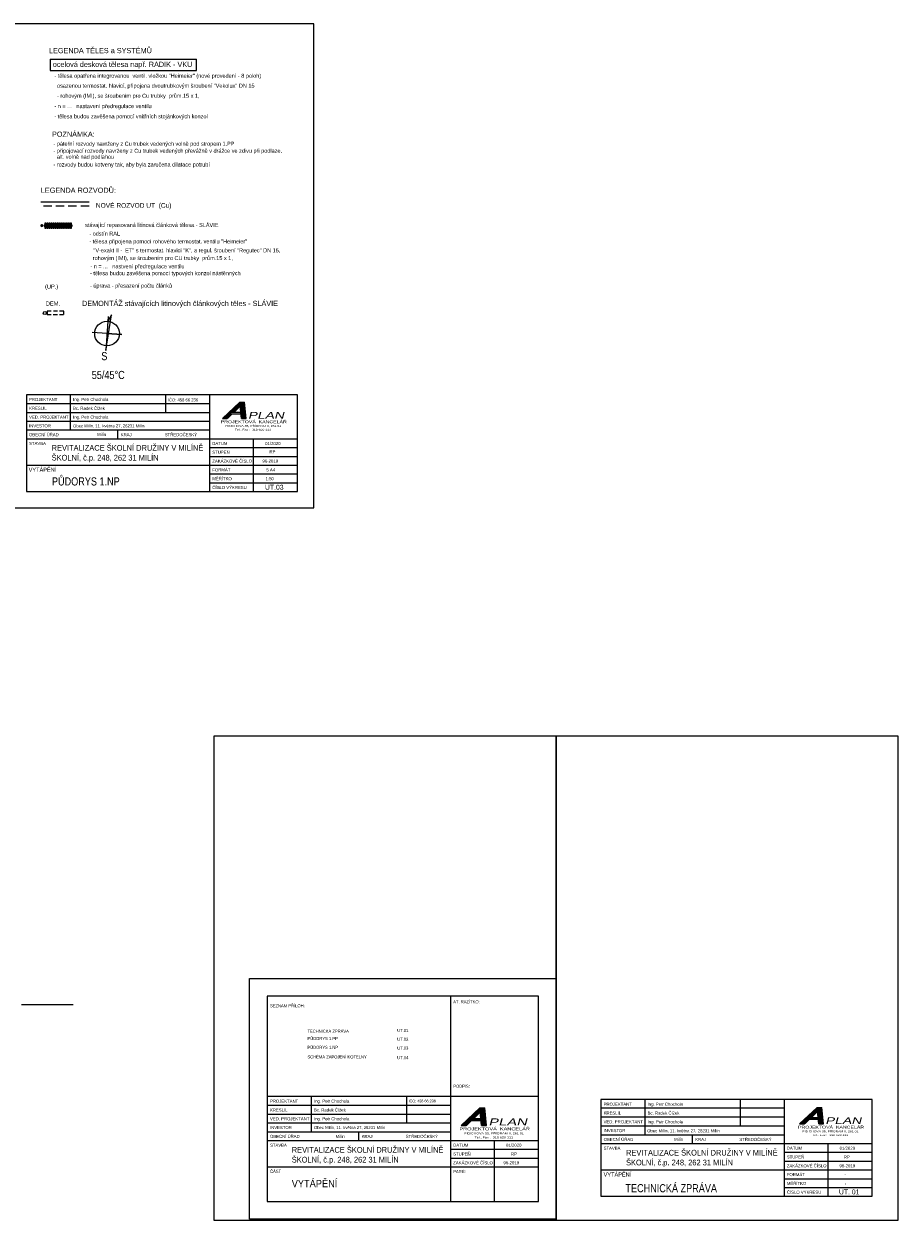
# Model space of a CAD drawing. Header units: millimetres. Extents: x 2424458 to 5109721, y -2781114 to -1335434.
# Tile 59 of 59: x 2589765 to 2616599, y -1384966 to -1348262. Entities that reach past the tile are written whole.
import ezdxf
from ezdxf.enums import TextEntityAlignment as Align

# ---------------------------------------------------------------- set-up
doc = ezdxf.new("R2010")
doc.units = ezdxf.units.MM
doc.header["$LTSCALE"] = 20
doc.header["$MEASUREMENT"] = 0
doc.linetypes.add('DASHED', pattern=[19.05, 12.7, -6.35])
doc.linetypes.add('DASHED2', pattern=[9.525, 6.35, -3.175])
for name, color, linetype, lineweight in [('Legenda', 7, 'Continuous', 18), ('Rámečky', 7, 'Continuous', 25), ('TZB TEXT', 3, 'Continuous', 18)]:
    doc.layers.add(name, color=color, linetype=linetype, lineweight=lineweight)
for name, color, linetype in [('RAZITKO', 7, 'Continuous'), ('ROZVODY', 6, 'Continuous'), ('Slabá', 7, 'Continuous'), ('TZB_TOP rozvody', 6, 'Continuous'), ('TZB_TOP tělesa', 6, 'Continuous'), ('UT', 6, 'Continuous')]:
    doc.layers.add(name, color=color, linetype=linetype)
doc.styles.add('ARIEL', font='ARIAL.TTF')
doc.styles.add('ARIEL1', font='ARIAL.TTF')
doc.styles.add('ROMAN', font='ic-romans.shx')
doc.styles.add('ROMANS', font='ic-romans.shx', dxfattribs={"width": 0.8})

# ---------------------------------------------------------------- blocks, each defined once
blk = doc.blocks.new('*U726', base_point=(52500, 0))
at = {"layer": 'Rámečky', "linetype": 'Continuous'}
for p, q in [((52500, 14850), (0, 14850)), ((0, 14850), (0, 0)), ((10500, 14850), (10500, 14600)), ((21000, 14850), (21000, 14600)), ((31500, 14850), (31500, 14600)), ((42000, 14850), (42000, 14600)), ((52500, 0), (52500, 14850)), ((0, 0), (52500, 0)), ((10500, 0), (10500, 250)), ((21000, 0), (21000, 250)), ((31500, 0), (31500, 250)), ((42000, 0), (42000, 250))]:
    blk.add_line(p, q, dxfattribs=at)

msp = doc.modelspace()

# ---------------------------------------------------------------- hatches: boundary and pattern name
h = msp.add_hatch()
h.set_pattern_fill('ANSI31,_O', color=2, scale=0.253125, angle=135)
h.set_pattern_definition([(180, (2558634.4218, -1333024.5169), (8e-15, -0.803671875), [])])
h.paths.add_polyline_path([(2613577.8, -1382017), (2613720.9, -1382017), (2613874.1, -1381871.3), (2613787.3, -1381871.3), (2613844.8, -1381816.7), (2613931.5, -1381816.7), (2614123, -1381634.6), (2614110.2, -1381510.7)])
h = msp.add_hatch()
h.set_pattern_fill('ANSI31,_O', color=8, scale=3.796875, angle=231)
h.set_pattern_definition([(276, (2558634.422, -1333024.517), (11.9890391, 1.2600988), [])])
h.paths.add_polyline_path([(2614162.6, -1382017), (2614305.6, -1382017), (2614253.2, -1381510.7), (2614110.2, -1381510.7)])
h = msp.add_hatch()
h.set_pattern_fill('ANSI31,_O', color=2, scale=0.27, angle=135)
h.set_pattern_definition([(180, (2544582.3658, -1329804.5821), (-1e-16, -0.85725), [])])
h.paths.add_polyline_path([(2603188.7, -1382063.2), (2603341.3, -1382063.2), (2603504.7, -1381907.8), (2603412.1, -1381907.8), (2603473.4, -1381849.5), (2603565.9, -1381849.5), (2603770.2, -1381655.3), (2603756.5, -1381523.2)])
h = msp.add_hatch()
h.set_pattern_fill('ANSI31,_O', color=8, scale=2.7, angle=135)
h.set_pattern_definition([(180, (2544582.366, -1329804.582), (-2e-15, -8.5725), [])])
h.paths.add_polyline_path([(2603473.4, -1381849.5), (2603412.1, -1381907.8), (2603796.3, -1381907.8), (2603790.3, -1381849.5)])
h = msp.add_hatch()
h.set_pattern_fill('ANSI31,_O', color=8, scale=4.05, angle=231)
h.set_pattern_definition([(276, (2544582.366, -1329804.582), (12.7883084, 1.3441054), [])])
h.paths.add_polyline_path([(2603812.4, -1382063.2), (2603964.9, -1382063.2), (2603909.1, -1381523.2), (2603756.5, -1381523.2)])
h = msp.add_hatch()
h.set_pattern_fill('ANSI31,_O', color=8, scale=2.53125, angle=135)
h.set_pattern_definition([(180, (2558634.422, -1333024.517), (8e-14, -8.03671875), [])])
h.paths.add_polyline_path([(2613844.8, -1381816.7), (2613787.3, -1381871.3), (2614147.5, -1381871.3), (2614141.8, -1381816.7)])
at = {"layer": 'Legenda', "lineweight": 25}
h = msp.add_hatch(dxfattribs=at)
h.set_pattern_fill('ANSI31,_O', color=2, scale=0.253125, angle=135)
h.set_pattern_definition([(180, (2540913.6686, -1311380.7567), (8e-15, -0.803671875), [])])
h.paths.add_polyline_path([(2595857.1, -1360373.3), (2596000.1, -1360373.3), (2596153.3, -1360227.5), (2596066.6, -1360227.5), (2596124, -1360172.9), (2596210.8, -1360172.9), (2596402.2, -1359990.8), (2596389.4, -1359866.9)])
h = msp.add_hatch(dxfattribs=at)
h.set_pattern_fill('ANSI31,_O', color=8, scale=3.796875, angle=231)
h.set_pattern_definition([(276, (2540913.669, -1311380.757), (11.9890391, 1.2600988), [])])
h.paths.add_polyline_path([(2596441.8, -1360373.3), (2596584.8, -1360373.3), (2596532.4, -1359866.9), (2596389.4, -1359866.9)])
at = {"layer": 'UT'}
msp.add_hatch(color=3, dxfattribs=at).paths.add_polyline_path([(2590316.6, -1354500, 1), (2590316.6, -1354400, 1)])

# ---------------------------------------------------------------- linework, layer by layer
at = {"color": 2}
for p, q in [((2613577.8, -1382017), (2614110.2, -1381510.7)), ((2614162.6, -1382017), (2614110.2, -1381510.7)), ((2614110.2, -1381510.7), (2614253.2, -1381510.7)), ((2614305.6, -1382017), (2614253.2, -1381510.7)), ((2603188.7, -1382063.2), (2603756.5, -1381523.2)), ((2603412.1, -1381907.8), (2603473.4, -1381849.5)), ((2603473.4, -1381849.5), (2603790.3, -1381849.5)), ((2603565.9, -1381849.5), (2603770.2, -1381655.3)), ((2603812.4, -1382063.2), (2603756.5, -1381523.2)), ((2603756.5, -1381523.2), (2603909.1, -1381523.2)), ((2603964.9, -1382063.2), (2603909.1, -1381523.2)), ((2613720.9, -1382017), (2613874.1, -1381871.3)), ((2613787.3, -1381871.3), (2613844.8, -1381816.7)), ((2613787.3, -1381871.3), (2614147.5, -1381871.3)), ((2613844.8, -1381816.7), (2614141.8, -1381816.7)), ((2613931.5, -1381816.7), (2614123, -1381634.6)), ((2603188.7, -1382063.2), (2603341.3, -1382063.2)), ((2603341.3, -1382063.2), (2603504.7, -1381907.8)), ((2603412.1, -1381907.8), (2603796.3, -1381907.8)), ((2603812.4, -1382063.2), (2603964.9, -1382063.2)), ((2613577.8, -1382017), (2613720.9, -1382017)), ((2614162.6, -1382017), (2614305.6, -1382017))]:
    msp.add_line(p, q, dxfattribs=at)
at = {"layer": 'Legenda', "color": 110, "linetype": 'Continuous', "lineweight": 25, "ltscale": 20}
for p, q in [((2592276, -1358284), (2592451.6, -1357188.2)), ((2592347.9, -1357242.5), (2592276, -1358284)), ((2592451.6, -1357188.2), (2592337.9, -1357386.9)), ((2592767.8, -1357794.7), (2591864.1, -1357732.3)), ((2592311.9, -1357763.2), (2592767.8, -1357794.7)), ((2598164.3, -1359642.5), (2589839.3, -1359642.5)), ((2589839.3, -1359642.5), (2589839.3, -1362612.5)), ((2589839.3, -1361802.5), (2595464.3, -1361802.5)), ((2589839.3, -1362612.5), (2598164.3, -1362612.5))]:
    msp.add_line(p, q, dxfattribs=at)
at = {"layer": 'Legenda', "color": 2, "linetype": 'Continuous', "lineweight": 25}
for p, q in [((2591189.3, -1359642.5), (2591189.3, -1360722.5)), ((2594114.3, -1359642.5), (2594114.3, -1360182.5)), ((2594114.3, -1359912.5), (2594114.3, -1360182.5)), ((2592651.8, -1360992.5), (2592651.8, -1360722.5)), ((2595464.3, -1361262.5), (2598164.3, -1361262.5)), ((2596814.3, -1362612.5), (2596814.3, -1360992.5)), ((2595464.3, -1361532.5), (2598164.3, -1361532.5)), ((2595464.3, -1361802.5), (2598164.3, -1361802.5)), ((2595464.3, -1362072.5), (2598164.3, -1362072.5)), ((2595464.3, -1362342.5), (2598164.3, -1362342.5))]:
    msp.add_line(p, q, dxfattribs=at)
at = {"layer": 'Legenda', "color": 110, "linetype": 'Continuous', "lineweight": 25}
for p, q in [((2595464.3, -1359642.5), (2595464.3, -1362612.5)), ((2598164.3, -1362612.5), (2598164.3, -1359642.5)), ((2598164.3, -1362612.5), (2598164.3, -1359642.5)), ((2598164.3, -1362443.7), (2598164.3, -1359912.5)), ((2595464.3, -1360992.5), (2598164.3, -1360992.5))]:
    msp.add_line(p, q, dxfattribs=at)
at = {"layer": 'Legenda', "color": 2, "linetype": 'Continuous', "lineweight": 25, "ltscale": 20}
for p, q in [((2589839.3, -1359912.5), (2595464.3, -1359912.5)), ((2589839.3, -1360182.5), (2595464.3, -1360182.5)), ((2589839.3, -1360722.5), (2595464.3, -1360722.5)), ((2589839.3, -1360992.5), (2595464.3, -1360992.5))]:
    msp.add_line(p, q, dxfattribs=at)
at = {"layer": 'Legenda', "color": 2, "lineweight": 25}
for p, q in [((2595857.1, -1360373.3), (2596389.4, -1359866.9)), ((2596066.6, -1360227.5), (2596124, -1360172.9)), ((2596124, -1360172.9), (2596421.1, -1360172.9)), ((2596210.8, -1360172.9), (2596402.2, -1359990.8)), ((2596441.8, -1360373.3), (2596389.4, -1359866.9)), ((2596389.4, -1359866.9), (2596532.4, -1359866.9)), ((2596584.8, -1360373.3), (2596532.4, -1359866.9)), ((2595857.1, -1360373.3), (2596000.1, -1360373.3)), ((2596000.1, -1360373.3), (2596153.3, -1360227.5)), ((2596066.6, -1360227.5), (2596426.7, -1360227.5)), ((2596441.8, -1360373.3), (2596584.8, -1360373.3))]:
    msp.add_line(p, q, dxfattribs=at)
at = {"layer": 'Legenda', "color": 110, "linetype": 'Continuous', "lineweight": 25, "ltscale": 20}
msp.add_circle((2592316, -1357763.5), 378.4, dxfattribs=at)
at = {"layer": 'RAZITKO', "color": 2, "linetype": 'Continuous'}
for p, q in [((2591189.3, -1359642.5), (2591189.3, -1360722.5)), ((2598584.2, -1381173.2), (2598584.2, -1382253.2)), ((2601509.2, -1381173.2), (2601509.2, -1381713.2)), ((2608825.2, -1381266.5), (2608825.2, -1382346.5)), ((2611750.2, -1381266.5), (2611750.2, -1382076.5)), ((2601509.2, -1381713.2), (2601509.2, -1381983.2)), ((2613100.2, -1381536.5), (2607475.2, -1381536.5)), ((2613100.2, -1381806.5), (2607475.2, -1381806.5)), ((2600046.7, -1382523.2), (2600046.7, -1382253.2)), ((2604209.2, -1384393.4), (2604209.2, -1382523.2)), ((2610287.7, -1382616.5), (2610287.7, -1382346.5)), ((2602859.1, -1382793.2), (2605559.2, -1382793.2)), ((2613100.2, -1382886.5), (2615800.2, -1382886.5)), ((2614450.2, -1384236.5), (2614450.2, -1382616.5)), ((2602859.1, -1383063.2), (2605559.2, -1383063.2)), ((2602859.1, -1383333.2), (2605559.2, -1383333.2)), ((2613100.2, -1383156.5), (2615800.2, -1383156.5)), ((2613100.2, -1383426.5), (2615800.2, -1383426.5)), ((2613100.2, -1383696.5), (2615800.2, -1383696.5)), ((2613100.2, -1383966.5), (2615800.2, -1383966.5))]:
    msp.add_line(p, q, dxfattribs=at)
at = {"layer": 'RAZITKO', "color": 2, "linetype": 'Continuous', "ltscale": 20}
for p, q in [((2589839.3, -1359912.5), (2595464.3, -1359912.5)), ((2589839.3, -1360182.5), (2595464.3, -1360182.5)), ((2589839.3, -1360452.5), (2595464.3, -1360452.5)), ((2597234.1, -1381443.2), (2602859.1, -1381443.2)), ((2597234.1, -1381713.2), (2602859.1, -1381713.2)), ((2597234.1, -1381983.2), (2602859.1, -1381983.2)), ((2607475.2, -1382076.5), (2613100.2, -1382076.5)), ((2597234.1, -1382253.2), (2602859.1, -1382253.2)), ((2597234.1, -1382523.2), (2602859.1, -1382523.2)), ((2607475.2, -1382346.5), (2613100.2, -1382346.5)), ((2607475.2, -1383426.5), (2613100.2, -1383426.5))]:
    msp.add_line(p, q, dxfattribs=at)
at = {"layer": 'RAZITKO', "color": 110, "linetype": 'Continuous', "ltscale": 20}
for p, q in [((2605559.2, -1378097), (2597234.1, -1378097)), ((2597234.1, -1378097), (2597234.1, -1381215.5)), ((2605559.2, -1381173.2), (2597234.1, -1381173.2)), ((2597234.1, -1381173.2), (2597234.1, -1384393.4)), ((2607475.2, -1381266.5), (2607475.2, -1384236.5)), ((2615800.2, -1381266.5), (2607475.2, -1381266.5)), ((2607475.2, -1382616.5), (2613100.2, -1382616.5)), ((2597234.1, -1383333.2), (2602859.1, -1383333.2)), ((2597234.1, -1384393.4), (2605559.2, -1384393.4)), ((2607475.2, -1384236.5), (2615800.2, -1384236.5))]:
    msp.add_line(p, q, dxfattribs=at)
at = {"layer": 'RAZITKO', "color": 110, "linetype": 'Continuous'}
for p, q in [((2602859.1, -1378097), (2602859.1, -1381215.5)), ((2605559.2, -1381215.5), (2605559.2, -1378097)), ((2602859.1, -1381173.2), (2602859.1, -1384393.4)), ((2605559.2, -1384393.4), (2605559.2, -1381173.2)), ((2613100.2, -1381266.5), (2613100.2, -1384236.5)), ((2615800.2, -1384236.5), (2615800.2, -1381266.5)), ((2615800.2, -1384067.7), (2615800.2, -1381536.5)), ((2602859.1, -1382523.2), (2605559.2, -1382523.2)), ((2613100.2, -1382616.5), (2615800.2, -1382616.5))]:
    msp.add_line(p, q, dxfattribs=at)
at = {"layer": 'ROZVODY', "color": 2, "linetype": 'Continuous'}
msp.add_circle((2590407.8, -1357132.9), 49.3, dxfattribs=at)
at = {"layer": 'Slabá'}
for points in [[(2595599, -1384965.8), (2606099, -1384965.8), (2606099, -1370115.8), (2595599, -1370115.8)], [(2606099, -1384965.8), (2616599, -1384965.8), (2616599, -1370115.8), (2606099, -1370115.8)]]:
    msp.add_lwpolyline(points, close=True, dxfattribs=at)
at = {"layer": 'TZB TEXT', "color": 7, "linetype": 'Continuous', "lineweight": -3}
for p, q in [((2590570.3, -1349346.3), (2594395.9, -1349346.3)), ((2590570.3, -1349346.3), (2590570.3, -1349694.7)), ((2594395.9, -1349346.3), (2595059.5, -1349346.3)), ((2595059.5, -1349694.7), (2595059.5, -1349346.3)), ((2590570.3, -1349694.7), (2594395.9, -1349694.7)), ((2594395.9, -1349694.7), (2595059.5, -1349694.7))]:
    msp.add_line(p, q, dxfattribs=at)
at = {"layer": 'TZB_TOP rozvody', "linetype": 'DASHED', "lineweight": 9}
msp.add_line((2591763.5, -1353850.2), (2590293.6, -1353850.2), dxfattribs=at)
at = {"layer": 'TZB_TOP tělesa', "color": 2, "linetype": 'DASHED2', "lineweight": -3}
msp.add_lwpolyline([(2590475.6, -1357178.9), (2590987.5, -1357178.8), (2590987.5, -1357078.8), (2590475.6, -1357078.9)], close=True, dxfattribs=at)
at = {"layer": 'UT', "lineweight": -3}
for p, q in [((2591767.6, -1353728.2), (2590289.4, -1353728.2)), ((2589690.7, -1378346.7), (2591275.5, -1378346.7))]:
    msp.add_line(p, q, dxfattribs=at)
at = {"layer": 'UT', "color": 1}
for points in [[(2590386, -1354433), (2590386, -1354473), (2590407, -1354473), (2590407, -1354433)], [(2590446, -1354433), (2590446, -1354473), (2590467, -1354473), (2590467, -1354433)], [(2590506, -1354433), (2590506, -1354473), (2590527, -1354473), (2590527, -1354433)], [(2590566, -1354433), (2590566, -1354473), (2590587, -1354473), (2590587, -1354433)], [(2590626, -1354433), (2590626, -1354473), (2590647, -1354473), (2590647, -1354433)], [(2590686, -1354433), (2590686, -1354473), (2590707, -1354473), (2590707, -1354433)], [(2590746, -1354433), (2590746, -1354473), (2590767, -1354473), (2590767, -1354433)], [(2590806, -1354433), (2590806, -1354473), (2590827, -1354473), (2590827, -1354433)], [(2590866, -1354433), (2590866, -1354473), (2590887, -1354473), (2590887, -1354433)], [(2590926, -1354433), (2590926, -1354473), (2590947, -1354473), (2590947, -1354433)], [(2590986, -1354433), (2590986, -1354473), (2591007, -1354473), (2591007, -1354433)], [(2591046, -1354433), (2591046, -1354473), (2591067, -1354473), (2591067, -1354433)], [(2591106, -1354433), (2591106, -1354473), (2591127, -1354473), (2591127, -1354433)], [(2591166, -1354433), (2591166, -1354473), (2591187, -1354473), (2591187, -1354433)], [(2591226, -1354433), (2591226, -1354473), (2591247, -1354473), (2591247, -1354433)]]:
    msp.add_lwpolyline(points, close=True, dxfattribs=at)
for points in [[(2590407, -1354388), (2590407, -1354518, 0.4142136), (2590422, -1354533), (2590431, -1354533, 0.4142136), (2590446, -1354518), (2590446, -1354388, 0.4142136), (2590431, -1354373), (2590422, -1354373, 0.4142136)], [(2590467, -1354388), (2590467, -1354518, 0.4142136), (2590482, -1354533), (2590491, -1354533, 0.4142136), (2590506, -1354518), (2590506, -1354388, 0.4142136), (2590491, -1354373), (2590482, -1354373, 0.4142136)], [(2590527, -1354388), (2590527, -1354518, 0.4142136), (2590542, -1354533), (2590551, -1354533, 0.4142136), (2590566, -1354518), (2590566, -1354388, 0.4142136), (2590551, -1354373), (2590542, -1354373, 0.4142136)], [(2590587, -1354388), (2590587, -1354518, 0.4142136), (2590602, -1354533), (2590611, -1354533, 0.4142136), (2590626, -1354518), (2590626, -1354388, 0.4142136), (2590611, -1354373), (2590602, -1354373, 0.4142136)], [(2590647, -1354388), (2590647, -1354518, 0.4142136), (2590662, -1354533), (2590671, -1354533, 0.4142136), (2590686, -1354518), (2590686, -1354388, 0.4142136), (2590671, -1354373), (2590662, -1354373, 0.4142136)], [(2590707, -1354388), (2590707, -1354518, 0.4142136), (2590722, -1354533), (2590731, -1354533, 0.4142136), (2590746, -1354518), (2590746, -1354388, 0.4142136), (2590731, -1354373), (2590722, -1354373, 0.4142136)], [(2590767, -1354388), (2590767, -1354518, 0.4142136), (2590782, -1354533), (2590791, -1354533, 0.4142136), (2590806, -1354518), (2590806, -1354388, 0.4142136), (2590791, -1354373), (2590782, -1354373, 0.4142136)], [(2590827, -1354388), (2590827, -1354518, 0.4142136), (2590842, -1354533), (2590851, -1354533, 0.4142136), (2590866, -1354518), (2590866, -1354388, 0.4142136), (2590851, -1354373), (2590842, -1354373, 0.4142136)], [(2590887, -1354388), (2590887, -1354518, 0.4142136), (2590902, -1354533), (2590911, -1354533, 0.4142136), (2590926, -1354518), (2590926, -1354388, 0.4142136), (2590911, -1354373), (2590902, -1354373, 0.4142136)], [(2590947, -1354388), (2590947, -1354518, 0.4142136), (2590962, -1354533), (2590971, -1354533, 0.4142136), (2590986, -1354518), (2590986, -1354388, 0.4142136), (2590971, -1354373), (2590962, -1354373, 0.4142136)], [(2591007, -1354388), (2591007, -1354518, 0.4142136), (2591022, -1354533), (2591031, -1354533, 0.4142136), (2591046, -1354518), (2591046, -1354388, 0.4142136), (2591031, -1354373), (2591022, -1354373, 0.4142136)], [(2591067, -1354388), (2591067, -1354518, 0.4142136), (2591082, -1354533), (2591091, -1354533, 0.4142136), (2591106, -1354518), (2591106, -1354388, 0.4142136), (2591091, -1354373), (2591082, -1354373, 0.4142136)], [(2591127, -1354388), (2591127, -1354518, 0.4142136), (2591142, -1354533), (2591151, -1354533, 0.4142136), (2591166, -1354518), (2591166, -1354388, 0.4142136), (2591151, -1354373), (2591142, -1354373, 0.4142136)], [(2591187, -1354388), (2591187, -1354518, 0.4142136), (2591202, -1354533), (2591211, -1354533, 0.4142136), (2591226, -1354518), (2591226, -1354388, 0.4142136), (2591211, -1354373), (2591202, -1354373, 0.4142136)]]:
    msp.add_lwpolyline(points, format="xyb", close=True, dxfattribs=at)
at = {"layer": 'UT', "color": 8, "lineweight": -3}
msp.add_lwpolyline([(2596694.3, -1377557.2), (2606099, -1377557.2), (2606099, -1384933.2), (2596694.3, -1384933.2)], close=True, dxfattribs=at)

# ---------------------------------------------------------------- block references
at = {"layer": 'Rámečky'}
msp.add_blockref('*U726', (2598664.3, -1363112.5), dxfattribs=at)

# ---------------------------------------------------------------- texts
at = {"layer": 'Legenda', "color": 2, "linetype": 'Continuous', "lineweight": 25}
for s, style, width, p in [('IČO: 458 66 236', 'ROMANS', 0.8, (2594184.7, -1359846)), ('OBECNÍ ÚŘAD', 'ROMAN', 0.909091, (2589923.4, -1360913.9)), (' Milín', 'ROMAN', 0.909091, (2591975.2, -1360905.1)), ('KRAJ ', 'ROMAN', 0.909091, (2592735.9, -1360913.9)), ('STŘEDOČESKÝ', 'ROMAN', 0.909091, (2594090.2, -1360913.9)), ('STAVBA', 'ROMAN', 0.909091, (2589923.4, -1361183.9)), ('DATUM', 'ROMAN', 0.909091, (2595548.4, -1361183.9)), ('01/2020', 'ROMAN', 0.909091, (2597168.5, -1361183.9)), ('STUPEŇ', 'ROMAN', 0.909091, (2595548.4, -1361453.9)), ('ZAKÁZKOVÉ ČÍSLO', 'ROMAN', 0.909091, (2595548.4, -1361723.9)), ('96-2019', 'ROMAN', 0.909091, (2597086.4, -1361723.9)), ('RP', 'ROMAN', 0.909091, (2597302.7, -1361438.7)), ('FORMÁT', 'ROMAN', 0.909091, (2595548.4, -1361993.9)), ('5 A4', 'ROMAN', 0.909091, (2597206.7, -1361993.9)), ('ČÍSLO VÝKRESU', 'ROMAN', 0.909091, (2595548.4, -1362533.9)), ('MĚŘÍTKO', 'ROMAN', 0.909091, (2595548.4, -1362263.9)), ('1:50', 'ROMAN', 0.909091, (2597183.5, -1362263.9))]:
    msp.add_text(s, height=94.5, dxfattribs=dict(at, style=style, width=width)).set_placement(p)
at = {"layer": 'Legenda', "color": 110, "linetype": 'Continuous', "lineweight": 25, "style": 'ARIEL', "oblique": 15, "width": 1.5}
msp.add_text('PLAN', height=202.5, dxfattribs=at).set_placement((2596640.8, -1360373))
at = {"layer": 'Legenda', "color": 110, "linetype": 'Continuous', "lineweight": 25}
for s, height, style, width, p in [('PROJEKTOVÁ  KANCELÁŘ', 84.797, 'ARIEL', 1.35, (2595806.7, -1360513.7)), ('FIBICHOVA 55, PŘÍBRAM II, 261 01', 55.688, 'ARIEL', 1.35, (2595944.9, -1360627.4)), ('Tel., Fax :  318 620 111', 55.688, 'ARIEL', 1.35, (2596240, -1360742.6)), ('VYTÁPĚNÍ  ', 125, 'ROMAN', 0.9, (2589910.2, -1362004.2))]:
    msp.add_text(s, height=height, dxfattribs=dict(at, style=style, width=width)).set_placement(p)
at = {"layer": 'Legenda', "color": 110, "linetype": 'Continuous', "lineweight": 25, "style": 'ARIEL'}
msp.add_text('UT.03', height=150, dxfattribs=at).set_placement((2597165, -1362553.4))
at = {"layer": 'RAZITKO', "color": 100, "linetype": 'Continuous'}
for s, height, style, width, p in [('S', 250, 'ARIEL', 0.8, (2592141.1, -1358581.2)), ('55/45°C', 250, 'ARIEL', 0.8, (2591847.1, -1359159.3)), ('PŮDORYS 1.NP ', 250, 'ARIEL', 0.8, (2590625.6, -1362425.3)), ('VYTÁPĚNÍ', 225, 'ARIEL1', 0.9, (2597986.2, -1383957.5)), ('TECHNICKÁ ZPRÁVA', 250, 'ARIEL', 0.8, (2608229.7, -1384112.5))]:
    msp.add_text(s, height=height, dxfattribs=dict(at, style=style, width=width)).set_placement(p)
at = {"layer": 'RAZITKO', "color": 2, "linetype": 'Continuous'}
for s, height, style, width, p in [('PROJEKTANT', 94.5, 'ROMAN', 0.909091, (2589923.4, -1359834)), ('Ing. Petr Chochola ', 94.5, 'ROMAN', 0.909091, (2591273.4, -1359833.9)), ('KRESLIL', 94.5, 'ROMAN', 0.909091, (2589923.4, -1360103.9)), ('Bc. Radek Čížek', 94.5, 'ROMAN', 0.909091, (2591273.4, -1360104)), ('VED. PROJEKTANT', 94.5, 'ROMAN', 0.909091, (2589923.4, -1360373.9)), ('INVESTOR', 94.5, 'ROMAN', 0.909091, (2589923.4, -1360643.9)), ('Obec Milín, 11. května 27, 26231 Milín', 94.5, 'ROMAN', 0.85, (2591273.4, -1360643.9)), ('Ing. Petr Chochola ', 94.5, 'ROMAN', 0.909091, (2591273.4, -1360373.9)), ('AT. RAZÍTKO:', 94.5, 'ROMANS', 0.8, (2602943.3, -1378315.3)), ('SEZNAM PŘÍLOH:', 94.5, 'ROMANS', 0.8, (2597318.3, -1378435.8)), ('TECHNICKÁ ZPRÁVA ', 94.5, 'ROMANS', 0.8, (2598469, -1379217.9)), ('UT.01', 94.5, 'ROMANS', 0.8, (2601222.7, -1379194.7)), ('PŮDORYS 1.PP ', 94.5, 'ROMANS', 0.8, (2598469, -1379443.2)), ('PŮDORYS 1.NP ', 94.5, 'ROMANS', 0.8, (2598469, -1379713.2)), ('UT.02', 94.5, 'ROMANS', 0.8, (2601222.7, -1379464.7)), ('UT.03', 94.5, 'ROMANS', 0.8, (2601222.7, -1379734.7)), ('SCHÉMA ZAPOJENÍ KOTELNY', 94.5, 'ROMANS', 0.8, (2598469, -1380007.8)), ('UT.04', 94.5, 'ROMANS', 0.8, (2601222.7, -1380029.4)), ('PODPIS:', 94.5, 'ROMANS', 0.8, (2602943.3, -1380907.3)), ('PROJEKTANT', 94.5, 'ROMAN', 0.909091, (2597318.3, -1381364.7)), ('Ing. Petr Chochola ', 94.5, 'ROMAN', 0.909091, (2598668.3, -1381364.7)), ('IČO: 458 66 236', 85.05, 'ROMANS', 0.8, (2601572.5, -1381356.4)), ('PROJEKTANT', 94.5, 'ROMAN', 0.909091, (2607559.3, -1381458)), ('Ing. Petr Chochola', 94.5, 'ROMAN', 0.909091, (2608909.3, -1381458)), ('VED. PROJEKTANT', 94.5, 'ROMAN', 0.909091, (2597318.3, -1381904.7)), ('KRESLIL', 94.5, 'ROMAN', 0.909091, (2597318.3, -1381634.7)), ('Bc. Radek Čížek', 94.5, 'ROMAN', 0.909091, (2598668.3, -1381634.7)), ('Ing. Petr Chochola ', 94.5, 'ROMAN', 0.909091, (2598668.3, -1381904.7)), ('KRESLIL', 94.5, 'ROMAN', 0.909091, (2607559.3, -1381728)), ('Bc. Radek Čížek', 94.5, 'ROMAN', 0.909091, (2608909.3, -1381728)), ('INVESTOR', 94.5, 'ROMAN', 0.909091, (2597318.3, -1382174.7)), ('Obec Milín, 11. května 27, 26231 Milín', 94.5, 'ROMAN', 0.85, (2598668.3, -1382174.7)), ('VED. PROJEKTANT', 94.5, 'ROMAN', 0.909091, (2607559.3, -1381998)), ('INVESTOR', 94.5, 'ROMAN', 0.909091, (2607559.3, -1382268)), ('Ing. Petr Chochola ', 94.5, 'ROMAN', 0.909091, (2608909.3, -1381998)), ('OBECNÍ ÚŘAD', 94.5, 'ROMAN', 0.909091, (2597318.3, -1382444.7)), (' Milín', 94.5, 'ROMAN', 0.909091, (2599294.8, -1382444.7)), ('KRAJ ', 94.5, 'ROMAN', 0.909091, (2600130.8, -1382444.7)), ('STŘEDOČESKÝ', 94.5, 'ROMAN', 0.909091, (2601485, -1382444.7)), ('01/2020', 94.5, 'ROMAN', 0.909091, (2604563.3, -1382714.7)), ('OBECNÍ ÚŘAD', 94.5, 'ROMAN', 0.909091, (2607559.3, -1382538)), (' Milín', 94.5, 'ROMAN', 0.909091, (2609686.1, -1382538)), ('KRAJ ', 94.5, 'ROMAN', 0.909091, (2610371.8, -1382538)), ('STŘEDOČESKÝ', 94.5, 'ROMAN', 0.909091, (2611726, -1382538)), ('STAVBA', 94.5, 'ROMAN', 0.909091, (2597318.3, -1382714.7)), ('STUPEŇ', 94.5, 'ROMAN', 0.909091, (2602943.3, -1382984.7)), ('DATUM', 94.5, 'ROMAN', 0.909091, (2602943.3, -1382714.7)), ('RP', 94.5, 'ROMAN', 0.909091, (2604715.7, -1382984.7)), ('STAVBA', 94.5, 'ROMAN', 0.909091, (2607559.3, -1382808)), ('STUPEŇ', 94.5, 'ROMAN', 0.909091, (2613184.3, -1383078)), ('DATUM', 94.5, 'ROMAN', 0.909091, (2613184.3, -1382808)), ('01/2020', 94.5, 'ROMAN', 0.909091, (2614804.3, -1382808)), ('ZAKÁZKOVÉ ČÍSLO', 94.5, 'ROMAN', 0.909091, (2602943.3, -1383254.7)), ('96-2019', 94.5, 'ROMAN', 0.909091, (2604484.6, -1383254.7)), ('ZAKÁZKOVÉ ČÍSLO', 94.5, 'ROMAN', 0.909091, (2613184.3, -1383348)), ('96-2019', 94.5, 'ROMAN', 0.909091, (2614799, -1383348)), ('RP', 94.5, 'ROMAN', 0.909091, (2614933.1, -1383078)), ('ČÁST', 94.5, 'ROMANS', 0.8, (2597321.5, -1383517.9)), ('PARÉ:', 94.5, 'ROMANS', 0.8, (2602943.3, -1383524.7)), ('FORMÁT', 94.5, 'ROMAN', 0.909091, (2613184.3, -1383618)), ('-', 94.5, 'ROMAN', 0.909091, (2614956.8, -1383618)), ('ČÍSLO VÝKRESU', 94.5, 'ROMAN', 0.909091, (2613184.3, -1384158)), ('MĚŘÍTKO', 94.5, 'ROMAN', 0.909091, (2613184.3, -1383888)), ('-', 94.5, 'ROMAN', 0.909091, (2614960.3, -1383895.5))]:
    msp.add_text(s, height=height, dxfattribs=dict(at, style=style, width=width)).set_placement(p)
at = {"layer": 'RAZITKO', "color": 110, "linetype": 'Continuous'}
for s, height, style, width, p in [('REVITALIZACE ŠKOLNÍ DRUŽINY V MILÍNĚ', 175, 'ARIEL1', 0.9, (2590615.7, -1361358.6)), ('ŠKOLNÍ, č.p. 248, 262 31 MILÍN', 175, 'ARIEL1', 0.9, (2590615.7, -1361659.9)), ('PROJEKTOVÁ  KANCELÁŘ', 90.45, 'ARIEL1', 1.35, (2603135, -1382213.1)), ('PROJEKTOVÁ  KANCELÁŘ', 84.797, 'ARIEL', 1.35, (2613527.5, -1382157.5)), ('FIBICHOVA 55, PŘÍBRAM II, 261 01', 55.688, 'ARIEL', 1.35, (2613665.7, -1382271.1)), ('FIBICHOVA 55, PŘÍBRAM II, 261 01', 59.4, 'ARIEL1', 1.35, (2603282.4, -1382334.3)), ('Tel., Fax :  318 620 111', 59.4, 'ARIEL1', 1.35, (2603597.2, -1382457.2)), ('Tel., Fax :  318 620 111', 55.688, 'ARIEL', 1.35, (2613960.8, -1382386.4)), ('ŠKOLNÍ, č.p. 248, 262 31 MILÍN', 175, 'ARIEL1', 0.9, (2597986.9, -1383200.2)), ('REVITALIZACE ŠKOLNÍ DRUŽINY V MILÍNĚ', 175, 'ARIEL1', 0.9, (2597986.9, -1382898.9)), ('REVITALIZACE ŠKOLNÍ DRUŽINY V MILÍNĚ', 175, 'ARIEL1', 0.9, (2608247.7, -1382986)), ('ŠKOLNÍ, č.p. 248, 262 31 MILÍN', 175, 'ARIEL1', 0.9, (2608247.7, -1383287.3)), ('VYTÁPĚNÍ', 125, 'ROMAN', 0.9, (2607559.3, -1383630.5))]:
    msp.add_text(s, height=height, dxfattribs=dict(at, style=style, width=width)).set_placement(p)
at = {"layer": 'RAZITKO', "color": 110, "linetype": 'Continuous', "oblique": 15, "width": 1.5}
for height, style, p in [(216, 'ARIEL1', (2604024.6, -1382063)), (202.5, 'ARIEL', (2614361.5, -1382016.7))]:
    msp.add_text('PLAN', height=height, dxfattribs=dict(at, style=style)).set_placement(p)
at = {"layer": 'RAZITKO', "color": 2, "style": 'ROMAN'}
msp.add_text('Obec Milín, 11. května 27, 26231 Milín', height=94.5, dxfattribs=at).set_placement((2608896.2, -1382272.5))
at = {"layer": 'RAZITKO', "color": 110, "linetype": 'Continuous', "style": 'ARIEL'}
msp.add_text('UT. 01', height=150, dxfattribs=at).set_placement((2614783.5, -1384177.4))
at = {"layer": 'TZB TEXT', "lineweight": -3, "style": 'ARIEL'}
msp.add_text('LEGENDA TĚLES a SYSTÉMŮ', height=159.472, dxfattribs=at).set_placement((2590536, -1349159.9))
for s, height, p in [(' ocelová desková tělesa např. RADIK - VKU', 159.472, (2590589.9, -1349630.6)), ('- tělesa opatřena integrovanou  ventil. vložkou "Heimeier" (nové provedení - 8 poloh)', 121.5, (2590701.2, -1349951.4)), ('osazenou termostat. hlavicí, připojena dvoutrubkovým šroubení "Vekolux" DN 15 ', 121.5, (2590780.9, -1350255.7)), ('- rohovým (IMI), se šroubením pro Cu trubky  prům.15 x 1,', 121.5, (2590780.9, -1350564.4)), ('- tělesa budou zavěšena pomocí vnitřních stojánkových konzol ', 121.5, (2590699.8, -1351195.8)), ('- n = ...   nastavení předregulace ventilu', 121.5, (2590701.2, -1350883.4)), ('POZNÁMKA:', 159.47, (2590627.6, -1351773.6)), ('- páteřní rozvody navrženy z Cu trubek vedených volně pod stropem 1.PP', 121.5, (2590671.1, -1352036.1)), ('- připojovací rozvody navrženy z Cu trubek vedených převážně v drážce ve zdivu při podlaze,', 121.5, (2590671.1, -1352251.4)), ('- rozvody budou kotveny tak, aby byla zaručena dilatace potrubí', 121.5, (2590671.1, -1352675)), ('alt. volně nad podlahou', 121.5, (2590776.3, -1352435.5)), ('LEGENDA ROZVODŮ:', 159.472, (2590285.1, -1353493.2)), ('NOVÉ ROZVOD UT  (Cu)', 144.378, (2591975.3, -1353947.2)), (' stávající repasovaná litinová článková tělesa - SLÁVIE', 121.5, (2591595.3, -1354529.7)), ('- odstín RAL', 121.5, (2591772.1, -1354794)), ('- tělesa připojena pomocí rohového termostat. ventilu "Heimeier"', 121.5, (2591772.1, -1355034.2)), ('rohovým (IMI), se šroubením pro CU trubky  prům.15 x 1,', 121.5, (2591878.4, -1355544.1)), ('"V-exakt II -  ET" s termostat. hlavicí "K", a regul. šroubení "Regutec" DN 15, ', 121.5, (2591898.9, -1355307.5)), ('- n = ...   nastvení předregulace ventilu', 121.5, (2591803.5, -1355797.9)), ('- tělesa budou zavěšena pomocí typových konzol nástěnných', 121.5, (2591794.5, -1356009)), ('- úprava - přesazení počtu článků', 121.5, (2591791.7, -1356391.3)), (' DEMONTÁŽ stávajících litinových článkových těles - SLÁVIE', 159.472, (2591486.7, -1356966.1))]:
    msp.add_text(s, height=height, dxfattribs=at).set_placement(p, align=Align.BOTTOM_LEFT)
at = {"layer": 'TZB TEXT', "style": 'ARIEL'}
for s, p in [('(UP.)', (2590412.8, -1356421.8)), ('DEM.', (2590437.8, -1356942.2))]:
    msp.add_text(s, height=125, dxfattribs=at).set_placement(p, align=Align.BOTTOM_LEFT)

doc.saveas('drawing.dxf')
